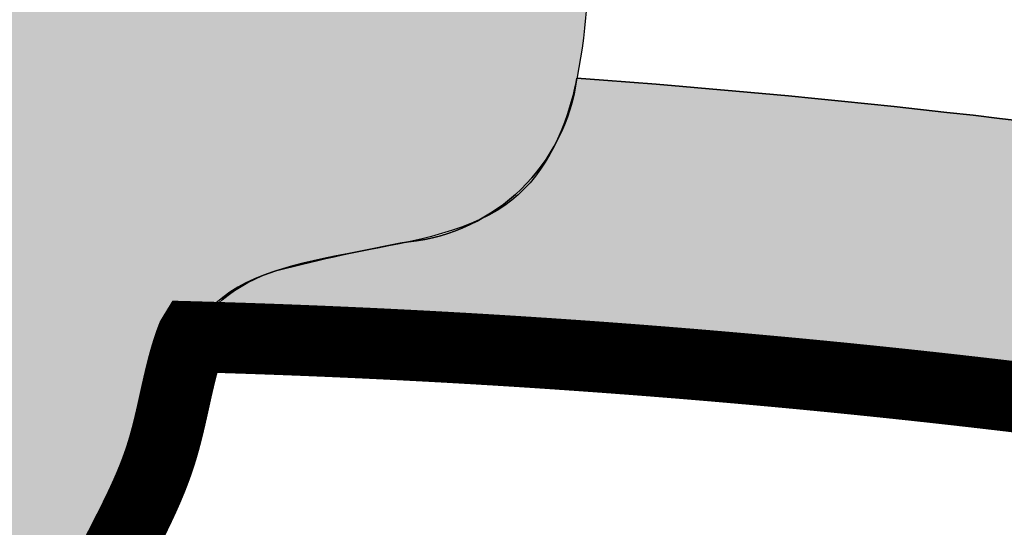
# Model space of a CAD drawing. Header units: feet. Extents: x 1609737 to 1611449, y 574802 to 575794.
# Tile 92 of 256: x 1610348 to 1610362, y 575092 to 575099. Entities that reach past the tile are written whole.
import ezdxf

# ---------------------------------------------------------------- set-up
doc = ezdxf.new("R2010")
doc.units = ezdxf.units.FT
doc.header["$MEASUREMENT"] = 0
for name, color, linetype in [('C-GROUTED-BLDR-HTCH', 51, 'Continuous'), ('C-GROUTED-BLDR-HTCH-SINGLE', 79, 'Continuous'), ('C-THICKENED EDGE', 3, 'Continuous'), ('C-VOID FILLED RIPRAP', 23, 'Continuous'), ('V-SURV-FIGR', 170, 'Continuous')]:
    doc.layers.add(name, color=color, linetype=linetype)

msp = doc.modelspace()

# ---------------------------------------------------------------- hatches: boundary and pattern name
at = {"layer": 'C-GROUTED-BLDR-HTCH'}
h = msp.add_hatch(color=256, dxfattribs=at)
h.dxf.hatch_style = 1
edge = h.paths.add_edge_path()
edge.add_spline(control_points=[(1610338.316657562, 575077.3049264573), (1610339.205757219, 575077.291469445), (1610341.532863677, 575077.2562474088), (1610344.652439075, 575078.9158430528), (1610347.662411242, 575081.4405319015), (1610347.209965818, 575084.6556310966), (1610349.277564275, 575086.9108740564), (1610347.941150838, 575090.0753761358), (1610349.89331161, 575092.3699376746), (1610350.103241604, 575096.1434126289), (1610355.553168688, 575095.4002742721), (1610355.993417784, 575101.2696422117), (1610355.472328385, 575105.8307953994), (1610358.52766942, 575109.9061148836), (1610357.768730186, 575114.247645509), (1610360.316078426, 575118.247534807), (1610357.487429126, 575121.9173414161), (1610357.44878473, 575126.6298207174), (1610353.045004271, 575127.731892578), (1610350.029292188, 575131.6146756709), (1610344.379695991, 575129.0673572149), (1610338.202703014, 575130.8537817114), (1610334.763398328, 575126.4185903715), (1610330.186490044, 575124.5956273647), (1610330.849225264, 575119.6839227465), (1610326.760319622, 575115.3368108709), (1610332.014795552, 575111.672813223), (1610329.688200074, 575107.717648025), (1610332.853134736, 575104.2811442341), (1610328.734689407, 575100.8873658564), (1610330.535514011, 575097.3778823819), (1610332.432032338, 575095.059256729), (1610331.087723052, 575092.6550644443), (1610328.81992425, 575090.5035106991), (1610328.385778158, 575085.8330144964), (1610332.725552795, 575084.3906707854), (1610329.708236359, 575079.412571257), (1610335.71887116, 575079.1350853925), (1610337.81634257, 575077.6574019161), (1610338.316657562, 575077.3049264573)], knot_values=[0, 0, 0, 0, 2.629346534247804, 6.881983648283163, 10.48720505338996, 13.29662908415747, 15.70407303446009, 18.75487203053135, 21.95703425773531, 24.14302802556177, 28.66044701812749, 32.77528950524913, 38.58949402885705, 42.85075762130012, 46.72689403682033, 51.25153234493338, 55.0886232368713, 59.38992047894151, 63.59888242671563, 66.98991300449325, 72.80809263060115, 79.21104472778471, 84.25232272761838, 88.38680085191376, 92.08954349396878, 97.42502675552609, 102.4141999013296, 105.5674258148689, 108.8822796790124, 113.5086572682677, 117.0342674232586, 119.4918217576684, 121.7273898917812, 124.2186887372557, 129.3457470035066, 131.89620595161, 134.9239030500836, 141.0020741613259, 142.9060831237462, 142.9060831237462, 142.9060831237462, 142.9060831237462], degree=3, periodic=0)
at = {"layer": 'C-GROUTED-BLDR-HTCH-SINGLE'}
h = msp.add_hatch(color=256, dxfattribs=at)
h.dxf.hatch_style = 1
edge = h.paths.add_edge_path()
edge.add_arc((1610346.798689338, 574967.6627427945), 126.8649867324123, 71.28505858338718, 88.50538841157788, ccw=False)
edge.add_arc((1610346.827493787, 574966.8597696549), 127.6165798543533, 65.85690705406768, 71.41298022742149, ccw=False)
edge.add_arc((1610404.7424691, 575080.043137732), 6.586764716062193, 150.232757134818, 192.3781952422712)
edge.add_arc((1610384.063225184, 575073.5679704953), 15.11863200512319, -18.604933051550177, 19.56635503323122, ccw=False)
edge.add_arc((1610416.513828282, 575060.92329932), 19.73778720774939, 156.6556931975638, 184.9380587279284)
edge.add_arc((1610380.29010607, 575056.0200681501), 16.86635743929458, -23.431948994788, 10.951468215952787, ccw=False)
edge.add_arc((1610404.150345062, 575043.2004725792), 10.37631145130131, 143.9079133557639, 198.3481587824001)
edge.add_arc((1610383.350808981, 575032.3549064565), 13.31777413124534, -11.562052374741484, 34.68779327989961, ccw=False)
edge.add_arc((1610414.662779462, 575075.9827910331), 49.76963084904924, 248.470540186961, 307.5616870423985)
edge.add_arc((1610475.45377047, 574997.3922403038), 49.58879759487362, 68.46665870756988, 127.88389707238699, ccw=False)
edge.add_arc((1610541.152820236, 575168.45085079), 133.6554409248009, 249.1835495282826, 262.0771957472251)
edge.add_arc((1610538.620285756, 575053.3600420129), 23.48207888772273, 169.698739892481, 227.4135499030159, ccw=False)
edge.add_arc((1610504.766698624, 575062.5365908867), 11.84640154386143, 335.1552628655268, 392.3913042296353)
edge.add_arc((1610525.659987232, 575075.0338984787), 12.50724317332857, 155.5736846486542, 209.4597175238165, ccw=False)
edge.add_arc((1610505.763914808, 575085.634325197), 10.09250994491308, 327.4616461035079, 366.1857299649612)
edge.add_arc((1610550.370748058, 575153.6818102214), 75.35873958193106, 242.691587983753, 274.296040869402)
edge.add_arc((1610562.194032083, 575081.4931232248), 6.849925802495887, 198.0715154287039, 205.5866701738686, ccw=False)
edge.add_arc((1610561.881980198, 575081.3913006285), 6.521681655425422, 145.8833785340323, 198.0715154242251, ccw=False)
edge.add_arc((1610554.68458593, 575086.2673485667), 2.171898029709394, 325.8833785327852, 440.5424989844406)
edge.add_arc((1610556.009493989, 575094.2209239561), 5.891273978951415, 222.7830371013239, 260.5424989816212, ccw=False)
edge.add_arc((1610554.185066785, 575092.5324888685), 3.405444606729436, 183.5019517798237, 222.78303710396, ccw=False)
edge.add_arc((1610550.370748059, 575153.6818102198), 61.35873958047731, 238.08154091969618, 270.3877407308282, ccw=False)
edge.add_arc((1610468.690325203, 574991.0261166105), 121.0420992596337, 65.99633416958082, 89.05759905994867)
edge.add_line((1610470.681135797, 575112.0518430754), (1610470.678386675, 575112.0331643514))
edge.add_line((1610470.678386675, 575112.0331643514), (1610468.827942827, 575112.0681376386))
edge.add_arc((1610459.13518586, 575115.8351432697), 10.39903212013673, 322.58159602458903, 338.76181796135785, ccw=False)
edge.add_arc((1610460.132572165, 575114.6197738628), 8.875664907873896, 320.9584175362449, 324.9011775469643, ccw=False)
edge.add_arc((1610460.844486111, 575114.0424213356), 7.959063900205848, 302.28112678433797, 320.95841752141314, ccw=False)
edge.add_arc((1610451.738392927, 575127.4486950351), 24.16256683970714, 284.0200303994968, 303.55861885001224, ccw=False)
edge.add_line((1610457.592042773, 575104.0059046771), (1610457.595383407, 575103.920069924))
edge.add_line((1610457.595383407, 575103.920069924), (1610460.480929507, 575102.1277901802))
edge.add_line((1610460.480929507, 575102.1277901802), (1610461.388454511, 575099.1460253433))
edge.add_line((1610461.388454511, 575099.1460253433), (1610461.932838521, 575097.8547054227))
edge.add_line((1610461.932838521, 575097.8547054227), (1610458.962926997, 575097.6253133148))
edge.add_arc((1610444.286277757, 575111.6052103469), 20.26922677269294, 252.9107273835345, 316.3928090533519, ccw=False)
edge.add_arc((1610435.269657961, 575078.1270833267), 14.43202019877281, 77.7576186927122, 164.2463266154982)
edge.add_line((1610421.379735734, 575082.0454079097), (1610416.758092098, 575089.705494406))
edge.add_line((1610416.758092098, 575089.705494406), (1610416.405233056, 575088.5733883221))
edge.add_line((1610416.405233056, 575088.5733883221), (1610415.439970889, 575086.9513317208))
edge.add_line((1610415.439970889, 575086.9513317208), (1610414.124019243, 575085.5981613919))
edge.add_line((1610414.124019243, 575085.5981613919), (1610412.543465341, 575084.5947602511))
edge.add_line((1610412.543465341, 575084.5947602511), (1610410.774099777, 575083.9829514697))
edge.add_line((1610410.774099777, 575083.9829514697), (1610408.911330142, 575083.7957249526))
edge.add_line((1610408.911330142, 575083.7957249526), (1610407.58607858, 575083.9271950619))
edge.add_line((1610407.58607858, 575083.9271950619), (1610401.745635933, 575086.6712269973))
edge.add_arc((1610345.586171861, 574961.0911944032), 137.5653662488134, 65.90577864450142, 85.80491363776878)
edge.add_arc((1610353.002017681, 575098.637514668), 2.670401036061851, 275.9515570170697, 352.4790479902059, ccw=False)
edge.add_arc((1610357.443323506, 575072.4608215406), 23.88650330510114, 100.0403631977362, 104.5996252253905)
edge.add_arc((1610352.062700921, 575093.4672650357), 2.203844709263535, 106.8896556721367, 152.5093626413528)

# ---------------------------------------------------------------- linework, layer by layer
at = {"layer": 'C-GROUTED-BLDR-HTCH'}
msp.add_spline([(1610338.316657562, 575077.3049264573), (1610340.943090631, 575077.4286702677), (1610344.809817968, 575079.1987951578), (1610347.211301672, 575081.8877535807), (1610347.645304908, 575084.6634525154), (1610348.687268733, 575086.8337284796), (1610348.538524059, 575089.8808992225), (1610349.728486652, 575092.8537483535), (1610350.397840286, 575094.9347419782), (1610354.6370791, 575096.4954881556), (1610355.827041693, 575100.4345131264), (1610356.273278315, 575106.2315681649), (1610357.989578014, 575110.1319120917), (1610358.287069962, 575113.9966154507), (1610359.402657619, 575118.381568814), (1610357.989578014, 575121.9489870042), (1610356.650870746, 575126.0366539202), (1610353.080985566, 575128.2662907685), (1610350.403571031, 575130.3472856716), (1610344.602505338, 575129.9013585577), (1610338.206458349, 575129.6040733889), (1610334.190336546, 575126.556902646), (1610330.917940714, 575124.0299806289), (1610330.248587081, 575120.3882408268), (1610328.538015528, 575115.3343980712), (1610330.917940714, 575110.9494459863), (1610330.471704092, 575107.8279549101), (1610331.587294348, 575104.7064625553), (1610329.727978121, 575100.4701536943), (1610330.843568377, 575097.1256977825), (1610331.945500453, 575094.9290369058), (1610331.090080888, 575092.8636017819), (1610329.579233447, 575090.8827156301), (1610329.80994467, 575085.7608508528), (1610331.757490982, 575084.1140648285), (1610331.308057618, 575081.1199106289), (1610336.687109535, 575078.2897225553), (1610338.316657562, 575077.3049264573)], degree=3, dxfattribs=at)
at = {"layer": 'C-GROUTED-BLDR-HTCH-SINGLE'}
for points in [[(1610407.58607858, 575083.9271950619), (1610401.745635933, 575086.6712269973, 0.08704520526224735), (1610355.649445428, 575098.2879892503, -0.346904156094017), (1610353.27890507, 575095.9815073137, 0.0198961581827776), (1610351.422419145, 575095.5760492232, 0.2017248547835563), (1610350.107700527, 575094.4845678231)], [(1610350.107700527, 575094.484567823, -0.07527958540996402), (1610387.504587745, 575087.8199510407, -0.02424769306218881), (1610399.024831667, 575083.313319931, 0.1859955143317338), (1610398.308820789, 575078.6311749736, -0.1681110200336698), (1610398.391771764, 575068.7445083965, 0.1240353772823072), (1610396.849301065, 575059.224295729, -0.1511617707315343), (1610395.765546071, 575049.3129994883, 0.2421113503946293), (1610394.301552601, 575039.9341097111, -0.2045878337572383), (1610396.398341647, 575029.6856370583, 0.2637033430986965), (1610445.003104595, 575036.53053095, -0.2652257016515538), (1610493.654971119, 575043.5199450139, 0.05631857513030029), (1610522.729919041, 575036.0711937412, -0.2572904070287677)]]:
    msp.add_lwpolyline(points, format="xyb", dxfattribs=at)
at = {"layer": 'C-THICKENED EDGE', "const_width": 1, "flags": 128}
msp.add_lwpolyline([(1610349.090494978, 575091.446358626), (1610349.096604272, 575091.4585830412), (1610349.102727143, 575091.4708100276), (1610349.108863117, 575091.4830397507), (1610349.11501172, 575091.4952723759), (1610349.12117248, 575091.5075080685), (1610349.127344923, 575091.519746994), (1610349.133528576, 575091.5319893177), (1610349.139722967, 575091.5442352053), (1610349.145927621, 575091.5564848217), (1610349.152142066, 575091.5687383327), (1610349.158365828, 575091.5809959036), (1610349.164598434, 575091.5932576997), (1610349.170839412, 575091.6055238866), (1610349.177088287, 575091.6177946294), (1610349.183344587, 575091.6300700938), (1610349.189607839, 575091.642350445), (1610349.195877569, 575091.6546358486), (1610349.202153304, 575091.6669264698), (1610349.208434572, 575091.679222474), (1610349.214720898, 575091.6915240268), (1610349.22101181, 575091.7038312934), (1610349.227306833, 575091.7161444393), (1610349.233605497, 575091.7284636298), (1610349.239907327, 575091.7407890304), (1610349.246211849, 575091.7531208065), (1610349.252518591, 575091.7654591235), (1610349.25882708, 575091.7778041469), (1610349.265136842, 575091.7901560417), (1610349.271447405, 575091.8025149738), (1610349.277758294, 575091.8148811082), (1610349.284069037, 575091.8272546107), (1610349.290379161, 575091.8396356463), (1610349.296688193, 575091.8520243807), (1610349.302995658, 575091.864420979), (1610349.309301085, 575091.8768256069), (1610349.315604, 575091.8892384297), (1610349.32190393, 575091.9016596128), (1610349.328200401, 575091.9140893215), (1610349.334492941, 575091.9265277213), (1610349.340781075, 575091.9389749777), (1610349.347064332, 575091.9514312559), (1610349.353342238, 575091.9638967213), (1610349.35961432, 575091.9763715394), (1610349.365880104, 575091.9888558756), (1610349.372139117, 575092.0013498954), (1610349.378390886, 575092.0138537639), (1610349.384634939, 575092.0263676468), (1610349.390870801, 575092.0388917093), (1610349.397098, 575092.051426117), (1610349.403316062, 575092.0639710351), (1610349.409524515, 575092.0765266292), (1610349.415722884, 575092.0890930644), (1610349.421910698, 575092.1016705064), (1610349.428087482, 575092.1142591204), (1610349.434252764, 575092.126859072), (1610349.44040607, 575092.1394705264), (1610349.446546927, 575092.1520936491), (1610349.452674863, 575092.1647286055), (1610349.458789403, 575092.1773755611), (1610349.464890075, 575092.190034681), (1610349.470976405, 575092.2027061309), (1610349.47704792, 575092.215390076), (1610349.483104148, 575092.2280866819), (1610349.489144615, 575092.2407961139), (1610349.495168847, 575092.2535185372), (1610349.501176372, 575092.2662541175), (1610349.507166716, 575092.2790030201), (1610349.513139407, 575092.2917654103), (1610349.51909397, 575092.3045414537), (1610349.525029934, 575092.3173313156), (1610349.530946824, 575092.3301351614), (1610349.536844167, 575092.3429531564), (1610349.539785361, 575092.3493675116), (1610349.542721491, 575092.3557854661), (1610349.545652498, 575092.3622070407), (1610349.548578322, 575092.3686322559), (1610349.551498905, 575092.3750611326), (1610349.554414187, 575092.3814936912), (1610349.557324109, 575092.3879299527), (1610349.560228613, 575092.3943699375), (1610349.563127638, 575092.4008136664), (1610349.566021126, 575092.40726116), (1610349.568909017, 575092.413712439), (1610349.571791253, 575092.4201675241), (1610349.574667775, 575092.4266264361), (1610349.577538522, 575092.4330891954), (1610349.580403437, 575092.4395558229), (1610349.583262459, 575092.4460263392), (1610349.58611553, 575092.452500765), (1610349.588962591, 575092.4589791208), (1610349.591803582, 575092.4654614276), (1610349.594638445, 575092.4719477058), (1610349.597467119, 575092.4784379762), (1610349.600289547, 575092.4849322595), (1610349.603105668, 575092.4914305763), (1610349.605915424, 575092.4979329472), (1610349.608718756, 575092.5044393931), (1610349.611515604, 575092.5109499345), (1610349.614305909, 575092.5174645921), (1610349.617089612, 575092.5239833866), (1610349.619866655, 575092.5305063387), (1610349.622636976, 575092.5370334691), (1610349.625400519, 575092.5435647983), (1610349.628157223, 575092.5501003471), (1610349.63090703, 575092.5566401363), (1610349.63364988, 575092.5631841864), (1610349.636385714, 575092.569732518), (1610349.639114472, 575092.5762851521), (1610349.641836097, 575092.582842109), (1610349.644550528, 575092.5894034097), (1610349.647257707, 575092.5959690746), (1610349.649957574, 575092.6025391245), (1610349.65265007, 575092.6091135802), (1610349.655335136, 575092.6156924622), (1610349.658012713, 575092.6222757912), (1610349.660682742, 575092.6288635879), (1610349.663345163, 575092.635455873), (1610349.665999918, 575092.6420526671), (1610349.668646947, 575092.6486539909), (1610349.671286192, 575092.6552598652), (1610349.673917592, 575092.6618703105), (1610349.676541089, 575092.6684853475), (1610349.679156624, 575092.675104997), (1610349.681764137, 575092.6817292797), (1610349.68436357, 575092.688358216), (1610349.686954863, 575092.6949918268), (1610349.689537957, 575092.7016301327), (1610349.692112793, 575092.7082731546), (1610349.694679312, 575092.7149209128), (1610349.697237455, 575092.7215734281), (1610349.699787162, 575092.7282307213), (1610349.702328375, 575092.734892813), (1610349.704861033, 575092.7415597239), (1610349.707385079, 575092.7482314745), (1610349.709900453, 575092.7549080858), (1610349.712407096, 575092.7615895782), (1610349.714904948, 575092.7682759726), (1610349.717393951, 575092.7749672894), (1610349.719874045, 575092.7816635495), (1610349.722345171, 575092.7883647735), (1610349.72480727, 575092.795070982), (1610349.727260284, 575092.8017821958), (1610349.729704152, 575092.8084984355), (1610349.732138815, 575092.8152197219), (1610349.734564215, 575092.8219460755), (1610349.736980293, 575092.8286775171), (1610349.739386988, 575092.8354140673), (1610349.741784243, 575092.8421557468), (1610349.744171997, 575092.8489025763), (1610349.746550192, 575092.8556545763), (1610349.748918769, 575092.8624117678), (1610349.751277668, 575092.8691741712), (1610349.753626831, 575092.8759418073), (1610349.755966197, 575092.8827146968), (1610349.758295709, 575092.8894928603), (1610349.760615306, 575092.8962763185), (1610349.76292493, 575092.903065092), (1610349.765224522, 575092.9098592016), (1610349.767514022, 575092.9166586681), (1610349.769793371, 575092.9234635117), (1610349.772062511, 575092.9302737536), (1610349.774321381, 575092.9370894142), (1610349.776569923, 575092.9439105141), (1610349.778808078, 575092.9507370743), (1610349.781035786, 575092.9575691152), (1610349.783252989, 575092.9644066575), (1610349.785459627, 575092.971249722), (1610349.787655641, 575092.9780983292), (1610349.789840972, 575092.9849525), (1610349.79201556, 575092.9918122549), (1610349.794179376, 575092.9986775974), (1610349.796332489, 575093.0055484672), (1610349.798474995, 575093.0124247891), (1610349.800606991, 575093.019306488), (1610349.802728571, 575093.0261934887), (1610349.804839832, 575093.0330857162), (1610349.806940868, 575093.0399830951), (1610349.809031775, 575093.0468855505), (1610349.811112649, 575093.0537930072), (1610349.813183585, 575093.06070539), (1610349.815244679, 575093.0676226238), (1610349.817296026, 575093.0745446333), (1610349.819337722, 575093.0814713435), (1610349.821369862, 575093.0884026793), (1610349.823392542, 575093.0953385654), (1610349.825405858, 575093.1022789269), (1610349.827409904, 575093.1092236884), (1610349.829404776, 575093.1161727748), (1610349.831390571, 575093.1231261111), (1610349.833367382, 575093.1300836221), (1610349.835335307, 575093.1370452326), (1610349.83729444, 575093.1440108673), (1610349.839244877, 575093.1509804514), (1610349.841186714, 575093.1579539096), (1610349.843120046, 575093.1649311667), (1610349.845044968, 575093.1719121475), (1610349.846961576, 575093.1788967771), (1610349.848869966, 575093.18588498), (1610349.850770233, 575093.1928766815), (1610349.852662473, 575093.1998718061), (1610349.854546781, 575093.2068702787), (1610349.856423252, 575093.2138720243), (1610349.858291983, 575093.2208769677), (1610349.860153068, 575093.2278850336), (1610349.862006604, 575093.2348961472), (1610349.863852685, 575093.2419102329), (1610349.865691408, 575093.2489272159), (1610349.867522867, 575093.2559470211), (1610349.869347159, 575093.262969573), (1610349.871164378, 575093.2699947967), (1610349.872974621, 575093.277022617), (1610349.874777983, 575093.284052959), (1610349.876574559, 575093.2910857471), (1610349.878364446, 575093.2981209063), (1610349.880147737, 575093.3051583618), (1610349.88192453, 575093.312198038), (1610349.883694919, 575093.3192398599), (1610349.885459, 575093.3262837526), (1610349.887216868, 575093.3333296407), (1610349.88896862, 575093.3403774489), (1610349.89071435, 575093.3474271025), (1610349.892454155, 575093.354478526), (1610349.895916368, 575093.3685863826), (1610349.899356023, 575093.3827004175), (1610349.902773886, 575093.3968200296), (1610349.906170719, 575093.4109446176), (1610349.909547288, 575093.4250735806), (1610349.912904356, 575093.4392063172), (1610349.916242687, 575093.4533422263), (1610349.919563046, 575093.4674807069), (1610349.922866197, 575093.4816211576), (1610349.926152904, 575093.4957629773), (1610349.929423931, 575093.509905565), (1610349.932680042, 575093.5240483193), (1610349.935922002, 575093.5381906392), (1610349.939150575, 575093.5523319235), (1610349.942366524, 575093.5664715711), (1610349.945570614, 575093.5806089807), (1610349.94876361, 575093.5947435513), (1610349.951946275, 575093.6088746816), (1610349.955119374, 575093.6230017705), (1610349.95828367, 575093.6371242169), (1610349.961439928, 575093.6512414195), (1610349.964588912, 575093.6653527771), (1610349.967731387, 575093.6794576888), (1610349.970868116, 575093.6935555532), (1610349.973999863, 575093.7076457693), (1610349.977127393, 575093.7217277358), (1610349.98025147, 575093.7358008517), (1610349.983372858, 575093.7498645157), (1610349.986492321, 575093.7639181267), (1610349.989610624, 575093.7779610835), (1610349.99272853, 575093.7919927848), (1610349.995846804, 575093.8060126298), (1610349.99896621, 575093.8200200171), (1610350.002087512, 575093.8340143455), (1610350.005211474, 575093.8479950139), (1610350.008338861, 575093.8619614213), (1610350.011470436, 575093.8759129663), (1610350.014606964, 575093.8898490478), (1610350.017749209, 575093.9037690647), (1610350.020897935, 575093.9176724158), (1610350.024053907, 575093.9315584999), (1610350.027217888, 575093.945426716), (1610350.030390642, 575093.9592764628), (1610350.033572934, 575093.9731071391), (1610350.036765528, 575093.9869181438), (1610350.039969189, 575094.0007088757), (1610350.043184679, 575094.0144787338), (1610350.0447971, 575094.0213556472), (1610350.046412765, 575094.0282271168), (1610350.048031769, 575094.0350930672), (1610350.049654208, 575094.0419534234), (1610350.051280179, 575094.0488081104), (1610350.052909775, 575094.0556570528), (1610350.054543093, 575094.0625001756), (1610350.056180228, 575094.0693374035), (1610350.057821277, 575094.0761686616), (1610350.059466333, 575094.0829938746), (1610350.061115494, 575094.0898129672), (1610350.062768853, 575094.0966258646), (1610350.064426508, 575094.1034324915), (1610350.066088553, 575094.1102327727), (1610350.067755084, 575094.1170266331), (1610350.069426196, 575094.1238139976), (1610350.071101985, 575094.1305947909), (1610350.072782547, 575094.1373689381), (1610350.074467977, 575094.1441363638), (1610350.07615837, 575094.150896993), (1610350.077853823, 575094.1576507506), (1610350.07955443, 575094.1643975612), (1610350.081260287, 575094.17113735), (1610350.082971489, 575094.1778700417), (1610350.084688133, 575094.1845955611), (1610350.086410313, 575094.1913138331), (1610350.088138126, 575094.1980247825), (1610350.089871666, 575094.2047283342), (1610350.091611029, 575094.2114244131), (1610350.093356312, 575094.2181129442), (1610350.095107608, 575094.224793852), (1610350.096865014, 575094.2314670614), (1610350.098628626, 575094.2381324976), (1610350.100398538, 575094.2447900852), (1610350.102174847, 575094.251439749), (1610350.103957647, 575094.258081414), (1610350.105747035, 575094.2647150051), (1610350.107543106, 575094.271340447), (1610350.109345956, 575094.2779576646), (1610350.111155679, 575094.2845665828), (1610350.112972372, 575094.2911671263), (1610350.114796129, 575094.2977592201), (1610350.116627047, 575094.3043427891), (1610350.118465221, 575094.3109177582), (1610350.120310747, 575094.3174840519), (1610350.12216372, 575094.3240415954), (1610350.124024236, 575094.3305903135), (1610350.125892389, 575094.337130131), (1610350.127768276, 575094.3436609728), (1610350.129651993, 575094.3501827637), (1610350.131543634, 575094.3566954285), (1610350.133443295, 575094.3631988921), (1610350.135351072, 575094.3696930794), (1610350.137267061, 575094.3761779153), (1610350.139191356, 575094.3826533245), (1610350.141124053, 575094.3891192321), (1610350.143065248, 575094.3955755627), (1610350.145015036, 575094.4020222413), (1610350.146973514, 575094.4084591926), (1610350.148940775, 575094.4148863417), (1610350.150916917, 575094.4213036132), (1610350.152902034, 575094.4277109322), (1610350.154896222, 575094.4341082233), (1610350.156899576, 575094.4404954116), (1610350.158912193, 575094.4468724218), (1610350.160934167, 575094.4532391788), (1610350.162965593, 575094.4595956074), (1610350.165006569, 575094.4659416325), (1610350.167057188, 575094.472277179), (1610350.169117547, 575094.4786021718), (1610350.171187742, 575094.4849165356), (1610350.173267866, 575094.4912201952), (1610350.175358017, 575094.4975130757), (1610350.17745829, 575094.5037951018), (1610350.17956878, 575094.5100661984), (1610350.181689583, 575094.5163262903), (1610350.183820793, 575094.5225753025), (1610350.185962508, 575094.5288131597), (1610350.188114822, 575094.5350397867), (1610350.19027783, 575094.5412551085), (1610350.19245163, 575094.5474590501), (1610350.194636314, 575094.553651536), (1610350.19683198, 575094.5598324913), (1610350.199038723, 575094.5660018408), (1610350.201256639, 575094.5721595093), (1610350.203485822, 575094.5783054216), (1610350.205726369, 575094.5844395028), (1610350.207978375, 575094.5905616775), (1610350.210241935, 575094.5966718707), (1610350.212517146, 575094.6027700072), (1610350.214804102, 575094.6088560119), (1610350.217102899, 575094.6149298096), (1610350.219413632, 575094.6209913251), (1610350.221736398, 575094.6270404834), (1610350.224071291, 575094.6330772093), (1610350.226418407, 575094.6391014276), (1610350.227596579, 575094.6421088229), (1610350.228186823, 575094.643611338), (1610350.228334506, 575094.6439868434), (1610350.228408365, 575094.6441745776), (1610350.228445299, 575094.6442684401), (1610350.228932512, 575094.6442991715), (1610350.235657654, 575094.6441141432), (1610350.289459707, 575094.6426211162), (1610350.34326337, 575094.6411053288), (1610350.397068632, 575094.6395667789), (1610350.450875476, 575094.6380054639), (1610350.504683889, 575094.6364213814), (1610350.558493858, 575094.6348145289), (1610350.612305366, 575094.633184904), (1610350.666118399, 575094.6315325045), (1610350.719932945, 575094.629857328), (1610350.773748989, 575094.628159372), (1610350.827566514, 575094.6264386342), (1610350.881385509, 575094.6246951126), (1610350.935205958, 575094.6229288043), (1610350.989027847, 575094.6211397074), (1610351.042851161, 575094.6193278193), (1610351.096675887, 575094.6174931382), (1610351.150502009, 575094.6156356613), (1610351.204329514, 575094.6137553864), (1610351.258158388, 575094.6118523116), (1610351.311988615, 575094.6099264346), (1610351.365820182, 575094.6079777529), (1610351.419653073, 575094.6060062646), (1610351.473487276, 575094.6040119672), (1610351.527322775, 575094.6019948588), (1610351.581159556, 575094.5999549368), (1610351.634997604, 575094.5978921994), (1610351.688836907, 575094.5958066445), (1610351.742677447, 575094.5936982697), (1610351.796519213, 575094.591567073), (1610351.850362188, 575094.5894130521), (1610351.904206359, 575094.5872362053), (1610351.958051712, 575094.58503653), (1610352.011898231, 575094.5828140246), (1610352.065745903, 575094.580568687), (1610352.119594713, 575094.5783005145), (1610352.173444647, 575094.5760095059), (1610352.22729569, 575094.5736956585), (1610352.281147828, 575094.5713589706), (1610352.335001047, 575094.5689994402), (1610352.388855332, 575094.5666170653), (1610352.442710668, 575094.5642118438), (1610352.496567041, 575094.5617837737), (1610352.550424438, 575094.5593328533), (1610352.604282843, 575094.5568590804), (1610352.658142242, 575094.5543624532), (1610352.71200262, 575094.5518429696), (1610352.765863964, 575094.5493006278), (1610352.819726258, 575094.5467354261), (1610352.873589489, 575094.5441473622), (1610352.927453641, 575094.5415364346), (1610352.9813187, 575094.5389026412), (1610353.035184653, 575094.5362459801), (1610353.089051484, 575094.5335664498), (1610353.142919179, 575094.530864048), (1610353.196787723, 575094.5281387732), (1610353.250657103, 575094.5253906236), (1610353.304527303, 575094.5226195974), (1610353.358398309, 575094.5198256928), (1610353.412270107, 575094.5170089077), (1610353.466142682, 575094.5141692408), (1610353.520016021, 575094.5113066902), (1610353.573890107, 575094.5084212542), (1610353.627764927, 575094.5055129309), (1610353.681640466, 575094.502581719), (1610353.73551671, 575094.4996276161), (1610353.789393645, 575094.4966506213), (1610353.843271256, 575094.4936507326), (1610353.897149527, 575094.490627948), (1610353.951028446, 575094.4875822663), (1610354.004907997, 575094.4845136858), (1610354.058788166, 575094.4814222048), (1610354.112668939, 575094.4783078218), (1610354.1665503, 575094.475170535), (1610354.220432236, 575094.4720103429), (1610354.274314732, 575094.468827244), (1610354.328197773, 575094.4656212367), (1610354.382081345, 575094.4623923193), (1610354.435965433, 575094.4591404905), (1610354.489850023, 575094.4558657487), (1610354.543735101, 575094.4525680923), (1610354.597620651, 575094.4492475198), (1610354.65150666, 575094.4459040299), (1610354.705393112, 575094.442537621), (1610354.759279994, 575094.4391482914), (1610354.81316729, 575094.43573604), (1610354.867054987, 575094.4323008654), (1610354.920943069, 575094.4288427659), (1610354.974831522, 575094.42536174), (1610355.028720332, 575094.4218577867), (1610355.082609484, 575094.4183309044), (1610355.136498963, 575094.4147810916), (1610355.190388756, 575094.4112083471), (1610355.244278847, 575094.4076126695), (1610355.298169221, 575094.4039940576), (1610355.352059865, 575094.4003525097), (1610355.405950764, 575094.3966880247), (1610355.459841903, 575094.3930006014), (1610355.513733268, 575094.3892902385), (1610355.567624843, 575094.3855569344), (1610355.621516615, 575094.3818006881), (1610355.67540857, 575094.3780214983), (1610355.729300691, 575094.3742193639), (1610355.783192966, 575094.3703942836), (1610355.837085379, 575094.3665462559), (1610355.890977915, 575094.3626752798), (1610355.94487056, 575094.3587813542), (1610355.9987633, 575094.3548644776), (1610356.052656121, 575094.3509246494), (1610356.106549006, 575094.3469618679), (1610356.160441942, 575094.342976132), (1610356.214334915, 575094.3389674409), (1610356.268227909, 575094.3349357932), (1610356.322120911, 575094.3308811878), (1610356.376013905, 575094.3268036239), (1610356.429906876, 575094.3227031), (1610356.483799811, 575094.3185796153), (1610356.537692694, 575094.3144331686), (1610356.591585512, 575094.310263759), (1610356.645478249, 575094.3060713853), (1610356.699370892, 575094.3018560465), (1610356.753263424, 575094.297617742), (1610356.807155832, 575094.2933564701), (1610356.861048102, 575094.2890722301), (1610356.914940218, 575094.2847650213), (1610356.968832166, 575094.2804348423), (1610357.022723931, 575094.2760816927), (1610357.076615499, 575094.271705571), (1610357.130506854, 575094.2673064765), (1610357.184397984, 575094.2628844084), (1610357.238288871, 575094.2584393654), (1610357.292179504, 575094.2539713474), (1610357.346069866, 575094.2494803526), (1610357.399959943, 575094.2449663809), (1610357.45384972, 575094.2404294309), (1610357.507739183, 575094.235869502), (1610357.561628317, 575094.2312865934), (1610357.615517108, 575094.2266807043), (1610357.66940554, 575094.2220518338), (1610357.7232936, 575094.217399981), (1610357.777181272, 575094.2127251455), (1610357.831068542, 575094.2080273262), (1610357.884955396, 575094.2033065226), (1610357.938841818, 575094.1985627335), (1610357.992727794, 575094.1937959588), (1610358.04661331, 575094.1890061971), (1610358.10049835, 575094.1841934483), (1610358.154382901, 575094.1793577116), (1610358.208266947, 575094.1744989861), (1610358.262150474, 575094.1696172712), (1610358.316033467, 575094.1647125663), (1610358.369915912, 575094.1597848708), (1610358.423797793, 575094.154834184), (1610358.477679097, 575094.1498605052), (1610358.531559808, 575094.1448638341), (1610358.585439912, 575094.1398441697), (1610358.639319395, 575094.1348015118), (1610358.693198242, 575094.1297358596), (1610358.747076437, 575094.1246472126), (1610358.800953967, 575094.1195355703), (1610358.854830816, 575094.114400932), (1610358.90870697, 575094.1092432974), (1610358.962582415, 575094.104062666), (1610359.016457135, 575094.098859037), (1610359.070331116, 575094.0936324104), (1610359.124204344, 575094.0883827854), (1610359.178076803, 575094.0831101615), (1610359.231948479, 575094.0778145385), (1610359.285819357, 575094.0724959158), (1610359.339689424, 575094.0671542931), (1610359.393558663, 575094.0617896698), (1610359.447427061, 575094.0564020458), (1610359.501294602, 575094.0509914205), (1610359.555161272, 575094.0455577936), (1610359.609027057, 575094.0401011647), (1610359.662891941, 575094.0346215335), (1610359.716755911, 575094.0291188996), (1610359.77061895, 575094.0235932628), (1610359.824481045, 575094.0180446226), (1610359.878342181, 575094.0124729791), (1610359.932202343, 575094.0068783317), (1610359.986061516, 575094.00126068), (1610360.039919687, 575093.9956200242), (1610360.09377684, 575093.9899563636), (1610360.14763296, 575093.9842696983), (1610360.201488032, 575093.9785600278), (1610360.255342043, 575093.9728273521), (1610360.309194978, 575093.9670716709), (1610360.363046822, 575093.9612929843), (1610360.416897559, 575093.9554912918), (1610360.470747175, 575093.9496665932), (1610360.524595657, 575093.9438188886), (1610360.578442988, 575093.9379481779), (1610360.632289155, 575093.9320544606), (1610360.686134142, 575093.9261377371), (1610360.739977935, 575093.9201980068), (1610360.793820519, 575093.9142352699), (1610360.84766188, 575093.9082495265), (1610360.901502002, 575093.9022407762), (1610360.955340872, 575093.8962090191), (1610361.009178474, 575093.8901542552), (1610361.063014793, 575093.8840764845), (1610361.116849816, 575093.8779757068), (1610361.170683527, 575093.8718519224), (1610361.224515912, 575093.8657051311), (1610361.278346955, 575093.8595353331), (1610361.332176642, 575093.8533425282), (1610361.38600496, 575093.8471267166), (1610361.439831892, 575093.8408878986), (1610361.493657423, 575093.8346260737), (1610361.547481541, 575093.8283412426), (1610361.601304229, 575093.8220334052), (1610361.655125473, 575093.8157025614), (1610361.708945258, 575093.8093487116), (1610361.76276357, 575093.8029718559), (1610361.816580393, 575093.7965719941), (1610361.870395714, 575093.7901491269), (1610361.924209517, 575093.7837032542), (1610361.978021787, 575093.7772343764), (1610362.031832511, 575093.7707424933), (1610362.085641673, 575093.7642276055), (1610362.139449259, 575093.7576897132), (1610362.193255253, 575093.7511288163)], dxfattribs=at)
at = {"layer": 'C-VOID FILLED RIPRAP', "linetype": 'Continuous'}
msp.add_lwpolyline([(1610349.35224841, 575091.9512013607), (1610349.358436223, 575091.9637788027), (1610349.364613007, 575091.9763674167), (1610349.370778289, 575091.9889673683), (1610349.376931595, 575092.0015788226), (1610349.383072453, 575092.0142019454), (1610349.389200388, 575092.0268369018), (1610349.395314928, 575092.0394838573), (1610349.4014156, 575092.0521429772), (1610349.40750193, 575092.0648144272), (1610349.413573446, 575092.0774983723), (1610349.419629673, 575092.0901949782), (1610349.42567014, 575092.1029044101), (1610349.431694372, 575092.1156268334), (1610349.437701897, 575092.1283624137), (1610349.443692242, 575092.1411113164), (1610349.449664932, 575092.1538737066), (1610349.455619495, 575092.16664975), (1610349.461555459, 575092.1794396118), (1610349.467472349, 575092.1922434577), (1610349.473369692, 575092.2050614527), (1610349.476310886, 575092.2114758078), (1610349.479247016, 575092.2178937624), (1610349.482178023, 575092.2243153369), (1610349.485103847, 575092.2307405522), (1610349.48802443, 575092.2371694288), (1610349.490939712, 575092.2436019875), (1610349.493849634, 575092.250038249), (1610349.496754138, 575092.2564782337), (1610349.499653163, 575092.2629219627), (1610349.502546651, 575092.2693694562), (1610349.505434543, 575092.2758207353), (1610349.508316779, 575092.2822758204), (1610349.5111933, 575092.2887347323), (1610349.514064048, 575092.2951974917), (1610349.516928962, 575092.3016641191), (1610349.519787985, 575092.3081346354), (1610349.522641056, 575092.3146090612), (1610349.525488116, 575092.3210874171), (1610349.528329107, 575092.3275697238), (1610349.53116397, 575092.3340560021), (1610349.533992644, 575092.3405462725), (1610349.536815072, 575092.3470405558), (1610349.539631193, 575092.3535388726), (1610349.542440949, 575092.3600412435), (1610349.545244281, 575092.3665476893), (1610349.548041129, 575092.3730582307), (1610349.550831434, 575092.3795728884), (1610349.553615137, 575092.3860916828), (1610349.55639218, 575092.3926146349), (1610349.559162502, 575092.3991417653), (1610349.561926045, 575092.4056730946), (1610349.564682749, 575092.4122086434), (1610349.567432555, 575092.4187484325), (1610349.570175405, 575092.4252924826), (1610349.572911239, 575092.4318408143), (1610349.575639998, 575092.4383934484), (1610349.578361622, 575092.4449504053), (1610349.581076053, 575092.451511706), (1610349.583783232, 575092.4580773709), (1610349.586483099, 575092.4646474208), (1610349.589175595, 575092.4712218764), (1610349.591860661, 575092.4778007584), (1610349.594538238, 575092.4843840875), (1610349.597208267, 575092.4909718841), (1610349.599870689, 575092.4975641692), (1610349.602525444, 575092.5041609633), (1610349.605172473, 575092.5107622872), (1610349.607811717, 575092.5173681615), (1610349.610443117, 575092.5239786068), (1610349.613066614, 575092.5305936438), (1610349.615682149, 575092.5372132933), (1610349.618289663, 575092.5438375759), (1610349.620889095, 575092.5504665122), (1610349.623480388, 575092.557100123), (1610349.626063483, 575092.563738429), (1610349.628638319, 575092.5703814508), (1610349.631204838, 575092.577029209), (1610349.63376298, 575092.5836817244), (1610349.636312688, 575092.5903390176), (1610349.6388539, 575092.5970011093), (1610349.641386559, 575092.6036680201), (1610349.643910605, 575092.6103397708), (1610349.646425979, 575092.617016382), (1610349.648932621, 575092.6236978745), (1610349.651430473, 575092.6303842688), (1610349.653919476, 575092.6370755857), (1610349.65639957, 575092.6437718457), (1610349.658870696, 575092.6504730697), (1610349.661332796, 575092.6571792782), (1610349.663785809, 575092.663890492), (1610349.666229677, 575092.6706067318), (1610349.66866434, 575092.6773280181), (1610349.67108974, 575092.6840543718), (1610349.673505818, 575092.6907858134), (1610349.675912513, 575092.6975223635), (1610349.678309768, 575092.704264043), (1610349.680697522, 575092.7110108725), (1610349.683075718, 575092.7177628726), (1610349.685444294, 575092.7245200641), (1610349.687803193, 575092.7312824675), (1610349.690152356, 575092.7380501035), (1610349.692491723, 575092.7448229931), (1610349.694821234, 575092.7516011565), (1610349.697140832, 575092.7583846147), (1610349.699450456, 575092.7651733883), (1610349.701750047, 575092.7719674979), (1610349.704039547, 575092.7787669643), (1610349.706318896, 575092.785571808), (1610349.708588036, 575092.7923820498), (1610349.710846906, 575092.7991977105), (1610349.713095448, 575092.8060188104), (1610349.715333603, 575092.8128453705), (1610349.717561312, 575092.8196774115), (1610349.719778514, 575092.8265149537), (1610349.721985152, 575092.8333580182), (1610349.724181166, 575092.8402066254), (1610349.726366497, 575092.8470607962), (1610349.728541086, 575092.8539205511), (1610349.730704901, 575092.8607858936), (1610349.732858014, 575092.8676567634), (1610349.735000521, 575092.8745330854), (1610349.737132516, 575092.8814147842), (1610349.739254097, 575092.888301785), (1610349.741365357, 575092.8951940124), (1610349.743466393, 575092.9020913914), (1610349.745557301, 575092.9089938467), (1610349.747638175, 575092.9159013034), (1610349.749709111, 575092.9228136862), (1610349.751770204, 575092.92973092), (1610349.753821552, 575092.9366529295), (1610349.755863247, 575092.9435796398), (1610349.757895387, 575092.9505109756), (1610349.759918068, 575092.9574468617), (1610349.761931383, 575092.9643872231), (1610349.763935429, 575092.9713319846), (1610349.765930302, 575092.9782810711), (1610349.767916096, 575092.9852344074), (1610349.769892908, 575092.9921919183), (1610349.771860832, 575092.9991535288), (1610349.773819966, 575093.0061191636), (1610349.775770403, 575093.0130887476), (1610349.777712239, 575093.0200622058), (1610349.779645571, 575093.0270394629), (1610349.781570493, 575093.0340204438), (1610349.783487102, 575093.0410050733), (1610349.785395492, 575093.0479932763), (1610349.787295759, 575093.0549849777), (1610349.789187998, 575093.0619801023), (1610349.791072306, 575093.068978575), (1610349.792948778, 575093.0759803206), (1610349.794817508, 575093.0829852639), (1610349.796678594, 575093.0899933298), (1610349.798532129, 575093.0970044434), (1610349.80037821, 575093.1040185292), (1610349.802216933, 575093.1110355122), (1610349.804048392, 575093.1180553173), (1610349.805872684, 575093.1250778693), (1610349.807689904, 575093.132103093), (1610349.809500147, 575093.1391309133), (1610349.811303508, 575093.1461612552), (1610349.813100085, 575093.1531940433), (1610349.814889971, 575093.1602292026), (1610349.816673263, 575093.167266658), (1610349.818450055, 575093.1743063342), (1610349.820220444, 575093.1813481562), (1610349.821984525, 575093.1883920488), (1610349.823742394, 575093.1954379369), (1610349.825494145, 575093.2024857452), (1610349.827239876, 575093.2095353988), (1610349.82897968, 575093.2165868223), (1610349.832441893, 575093.2306946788), (1610349.835881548, 575093.2448087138), (1610349.839299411, 575093.2589283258), (1610349.842696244, 575093.2730529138), (1610349.846072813, 575093.2871818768), (1610349.849429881, 575093.3013146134), (1610349.852768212, 575093.3154505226), (1610349.856088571, 575093.3295890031), (1610349.859391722, 575093.3437294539), (1610349.862678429, 575093.3578712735), (1610349.865949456, 575093.3720138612), (1610349.869205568, 575093.3861566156), (1610349.872447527, 575093.4002989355), (1610349.8756761, 575093.4144402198), (1610349.878892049, 575093.4285798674), (1610349.88209614, 575093.442717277), (1610349.885289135, 575093.4568518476), (1610349.888471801, 575093.4709829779), (1610349.891644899, 575093.4851100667), (1610349.894809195, 575093.4992325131), (1610349.897965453, 575093.5133497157), (1610349.901114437, 575093.5274610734), (1610349.904256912, 575093.5415659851), (1610349.907393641, 575093.5556638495), (1610349.910525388, 575093.5697540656), (1610349.913652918, 575093.5838360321), (1610349.916776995, 575093.597909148), (1610349.919898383, 575093.611972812), (1610349.923017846, 575093.626026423), (1610349.926136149, 575093.6400693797), (1610349.929254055, 575093.6541010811), (1610349.932372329, 575093.668120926), (1610349.935491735, 575093.6821283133), (1610349.938613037, 575093.6961226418), (1610349.941736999, 575093.7101033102), (1610349.944864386, 575093.7240697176), (1610349.947995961, 575093.7380212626), (1610349.951132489, 575093.751957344), (1610349.954274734, 575093.765877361), (1610349.95742346, 575093.7797807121), (1610349.960579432, 575093.7936667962), (1610349.963743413, 575093.8075350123), (1610349.966916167, 575093.821384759), (1610349.970098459, 575093.8352154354), (1610349.973291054, 575093.8490264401), (1610349.976494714, 575093.862817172), (1610349.979710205, 575093.87658703), (1610349.981322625, 575093.8834639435), (1610349.98293829, 575093.890335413), (1610349.984557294, 575093.8972013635), (1610349.986179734, 575093.9040617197), (1610349.987805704, 575093.9109164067), (1610349.9894353, 575093.917765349), (1610349.991068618, 575093.9246084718), (1610349.992705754, 575093.9314456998), (1610349.994346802, 575093.9382769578), (1610349.995991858, 575093.9451021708), (1610349.997641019, 575093.9519212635), (1610349.999294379, 575093.9587341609), (1610350.000952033, 575093.9655407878), (1610350.002614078, 575093.9723410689), (1610350.004280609, 575093.9791349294), (1610350.005951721, 575093.9859222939), (1610350.007627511, 575093.9927030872), (1610350.009308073, 575093.9994772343), (1610350.010993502, 575094.00624466), (1610350.012683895, 575094.0130052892), (1610350.014379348, 575094.0197590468), (1610350.016079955, 575094.0265058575), (1610350.017785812, 575094.0332456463), (1610350.019497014, 575094.0399783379), (1610350.021213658, 575094.0467038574), (1610350.022935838, 575094.0534221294), (1610350.024663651, 575094.0601330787), (1610350.026397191, 575094.0668366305), (1610350.028136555, 575094.0735327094), (1610350.029881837, 575094.0802212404), (1610350.031633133, 575094.0869021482), (1610350.033390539, 575094.0935753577), (1610350.035154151, 575094.1002407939), (1610350.036924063, 575094.1068983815), (1610350.038700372, 575094.1135480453), (1610350.040483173, 575094.1201897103), (1610350.042272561, 575094.1268233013), (1610350.044068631, 575094.1334487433), (1610350.045871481, 575094.1400659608), (1610350.047681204, 575094.146674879), (1610350.049497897, 575094.1532754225), (1610350.051321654, 575094.1598675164), (1610350.053152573, 575094.1664510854), (1610350.054990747, 575094.1730260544), (1610350.056836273, 575094.1795923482), (1610350.058689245, 575094.1861498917), (1610350.060549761, 575094.1926986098), (1610350.062417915, 575094.1992384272), (1610350.064293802, 575094.205769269), (1610350.066177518, 575094.2122910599), (1610350.068069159, 575094.2188037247), (1610350.069968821, 575094.2253071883), (1610350.071876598, 575094.2318013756), (1610350.073792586, 575094.2382862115), (1610350.075716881, 575094.2447616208), (1610350.077649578, 575094.2512275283), (1610350.079590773, 575094.257683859), (1610350.081540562, 575094.2641305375), (1610350.083499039, 575094.2705674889), (1610350.085466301, 575094.2769946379), (1610350.087442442, 575094.2834119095), (1610350.089427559, 575094.2898192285), (1610350.091421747, 575094.2962165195), (1610350.093425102, 575094.3026037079), (1610350.095437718, 575094.308980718), (1610350.097459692, 575094.315347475), (1610350.099491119, 575094.3217039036), (1610350.101532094, 575094.3280499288), (1610350.103582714, 575094.3343854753), (1610350.105643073, 575094.340710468), (1610350.107713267, 575094.3470248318), (1610350.109793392, 575094.3533284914), (1610350.111883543, 575094.359621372), (1610350.113983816, 575094.365903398), (1610350.116094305, 575094.3721744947), (1610350.118215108, 575094.3784345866), (1610350.120346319, 575094.3846835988), (1610350.122488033, 575094.3909214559), (1610350.124640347, 575094.397148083), (1610350.126803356, 575094.4033634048), (1610350.128977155, 575094.4095673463), (1610350.13116184, 575094.4157598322), (1610350.133357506, 575094.4219407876), (1610350.135564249, 575094.428110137), (1610350.137782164, 575094.4342678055), (1610350.140011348, 575094.4404137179), (1610350.142251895, 575094.446547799), (1610350.1445039, 575094.4526699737), (1610350.146767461, 575094.4587801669), (1610350.149042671, 575094.4648783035), (1610350.151329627, 575094.4709643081), (1610350.153628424, 575094.4770381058), (1610350.155939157, 575094.4830996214), (1610350.158261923, 575094.4891487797), (1610350.160596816, 575094.4951855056), (1610350.162943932, 575094.5012097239), (1610350.164122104, 575094.5042171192), (1610350.164712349, 575094.5057196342), (1610350.164860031, 575094.5060951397), (1610350.16493389, 575094.5062828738), (1610350.164970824, 575094.5063767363), (1610350.165458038, 575094.5064074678), (1610350.17218318, 575094.5062224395), (1610350.225985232, 575094.5047294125), (1610350.279788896, 575094.503213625), (1610350.333594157, 575094.5016750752), (1610350.387401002, 575094.5001137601), (1610350.441209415, 575094.4985296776), (1610350.495019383, 575094.4969228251), (1610350.548830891, 575094.4952932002), (1610350.602643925, 575094.4936408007), (1610350.656458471, 575094.4919656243), (1610350.710274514, 575094.4902676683), (1610350.76409204, 575094.4885469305), (1610350.817911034, 575094.4868034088), (1610350.871731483, 575094.4850371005), (1610350.925553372, 575094.4832480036), (1610350.979376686, 575094.4814361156), (1610351.033201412, 575094.4796014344), (1610351.087027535, 575094.4777439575), (1610351.140855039, 575094.4758636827), (1610351.194683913, 575094.4739606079), (1610351.24851414, 575094.4720347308), (1610351.302345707, 575094.4700860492), (1610351.356178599, 575094.4681145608), (1610351.410012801, 575094.4661202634), (1610351.4638483, 575094.4641031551), (1610351.517685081, 575094.462063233), (1610351.57152313, 575094.4600004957), (1610351.625362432, 575094.4579149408), (1610351.679202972, 575094.4558065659), (1610351.733044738, 575094.4536753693), (1610351.786887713, 575094.4515213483), (1610351.840731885, 575094.4493445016), (1610351.894577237, 575094.4471448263), (1610351.948423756, 575094.4449223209), (1610352.002271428, 575094.4426769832), (1610352.056120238, 575094.4404088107), (1610352.109970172, 575094.4381178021), (1610352.163821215, 575094.4358039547), (1610352.217673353, 575094.4334672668), (1610352.271526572, 575094.4311077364), (1610352.325380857, 575094.4287253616), (1610352.379236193, 575094.42632014), (1610352.433092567, 575094.42389207), (1610352.486949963, 575094.4214411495), (1610352.540808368, 575094.4189673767), (1610352.594667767, 575094.4164707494), (1610352.648528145, 575094.4139512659), (1610352.702389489, 575094.411408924), (1610352.756251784, 575094.4088437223), (1610352.810115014, 575094.4062556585), (1610352.863979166, 575094.4036447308), (1610352.917844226, 575094.4010109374), (1610352.971710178, 575094.3983542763), (1610353.025577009, 575094.395674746), (1610353.079444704, 575094.3929723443), (1610353.133313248, 575094.3902470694), (1610353.187182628, 575094.3874989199), (1610353.241052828, 575094.3847278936), (1610353.294923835, 575094.381933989), (1610353.348795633, 575094.379117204), (1610353.402668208, 575094.3762775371), (1610353.456541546, 575094.3734149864), (1610353.510415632, 575094.3705295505), (1610353.564290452, 575094.3676212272), (1610353.618165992, 575094.3646900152), (1610353.672042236, 575094.3617359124), (1610353.725919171, 575094.3587589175), (1610353.779796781, 575094.3557590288), (1610353.833675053, 575094.3527362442), (1610353.887553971, 575094.3496905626), (1610353.941433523, 575094.346621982), (1610353.995313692, 575094.343530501), (1610354.049194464, 575094.340416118), (1610354.103075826, 575094.3372788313), (1610354.156957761, 575094.3341186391), (1610354.210840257, 575094.3309355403), (1610354.264723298, 575094.327729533), (1610354.31860687, 575094.3245006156), (1610354.372490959, 575094.3212487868), (1610354.426375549, 575094.3179740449), (1610354.480260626, 575094.3146763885), (1610354.534146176, 575094.3113558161), (1610354.588032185, 575094.3080123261), (1610354.641918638, 575094.3046459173), (1610354.695805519, 575094.3012565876), (1610354.749692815, 575094.2978443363), (1610354.803580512, 575094.2944091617), (1610354.857468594, 575094.2909510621), (1610354.911357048, 575094.2874700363), (1610354.965245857, 575094.283966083), (1610355.019135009, 575094.2804392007), (1610355.073024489, 575094.2768893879), (1610355.126914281, 575094.2733166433), (1610355.180804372, 575094.2697209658), (1610355.234694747, 575094.2661023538), (1610355.28858539, 575094.2624608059), (1610355.342476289, 575094.258796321), (1610355.396367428, 575094.2551088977), (1610355.450258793, 575094.2513985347), (1610355.504150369, 575094.2476652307), (1610355.55804214, 575094.2439089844), (1610355.611934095, 575094.2401297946), (1610355.665826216, 575094.2363276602), (1610355.719718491, 575094.2325025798), (1610355.773610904, 575094.2286545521), (1610355.82750344, 575094.2247835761), (1610355.881396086, 575094.2208896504), (1610355.935288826, 575094.2169727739), (1610355.989181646, 575094.2130329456), (1610356.043074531, 575094.2090701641), (1610356.096967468, 575094.2050844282), (1610356.15086044, 575094.2010757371), (1610356.204753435, 575094.1970440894), (1610356.258646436, 575094.192989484), (1610356.31253943, 575094.1889119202), (1610356.366432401, 575094.1848113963), (1610356.420325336, 575094.1806879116), (1610356.47421822, 575094.1765414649), (1610356.528111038, 575094.1723720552), (1610356.582003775, 575094.1681796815), (1610356.635896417, 575094.1639643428), (1610356.68978895, 575094.1597260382), (1610356.743681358, 575094.1554647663), (1610356.797573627, 575094.1511805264), (1610356.851465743, 575094.1468733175), (1610356.905357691, 575094.1425431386), (1610356.959249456, 575094.1381899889), (1610357.013141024, 575094.1338138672), (1610357.067032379, 575094.1294147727), (1610357.120923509, 575094.1249927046), (1610357.174814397, 575094.1205476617), (1610357.228705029, 575094.1160796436), (1610357.282595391, 575094.1115886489), (1610357.336485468, 575094.1070746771), (1610357.390375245, 575094.1025377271), (1610357.444264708, 575094.0979777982), (1610357.498153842, 575094.0933948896), (1610357.552042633, 575094.0887890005), (1610357.605931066, 575094.08416013), (1610357.659819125, 575094.0795082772), (1610357.713706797, 575094.0748334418), (1610357.767594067, 575094.0701356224), (1610357.821480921, 575094.0654148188), (1610357.875367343, 575094.0606710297), (1610357.92925332, 575094.055904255), (1610357.983138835, 575094.0511144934), (1610358.037023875, 575094.0463017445), (1610358.090908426, 575094.0414660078), (1610358.144792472, 575094.0366072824), (1610358.198675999, 575094.0317255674), (1610358.252558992, 575094.0268208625), (1610358.306441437, 575094.021893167), (1610358.360323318, 575094.0169424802), (1610358.414204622, 575094.0119688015), (1610358.468085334, 575094.0069721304), (1610358.521965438, 575094.001952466), (1610358.57584492, 575093.996909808), (1610358.629723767, 575093.9918441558), (1610358.683601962, 575093.9867555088), (1610358.737479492, 575093.9816438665), (1610358.791356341, 575093.9765092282), (1610358.845232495, 575093.9713515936), (1610358.89910794, 575093.9661709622), (1610358.95298266, 575093.9609673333), (1610359.006856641, 575093.9557407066), (1610359.060729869, 575093.9504910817), (1610359.114602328, 575093.9452184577), (1610359.168474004, 575093.9399228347), (1610359.222344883, 575093.9346042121), (1610359.276214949, 575093.9292625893), (1610359.330084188, 575093.923897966), (1610359.383952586, 575093.918510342), (1610359.437820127, 575093.9130997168), (1610359.491686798, 575093.9076660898), (1610359.545552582, 575093.902209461), (1610359.599417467, 575093.8967298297), (1610359.653281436, 575093.8912271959), (1610359.707144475, 575093.885701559), (1610359.76100657, 575093.8801529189), (1610359.814867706, 575093.8745812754), (1610359.868727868, 575093.8689866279), (1610359.922587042, 575093.8633689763), (1610359.976445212, 575093.8577283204), (1610360.030302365, 575093.8520646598), (1610360.084158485, 575093.8463779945), (1610360.138013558, 575093.840668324), (1610360.191867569, 575093.8349356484), (1610360.245720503, 575093.8291799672), (1610360.299572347, 575093.8234012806), (1610360.353423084, 575093.8175995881), (1610360.407272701, 575093.8117748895), (1610360.461121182, 575093.8059271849), (1610360.514968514, 575093.8000564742), (1610360.56881468, 575093.7941627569), (1610360.622659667, 575093.7882460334), (1610360.67650346, 575093.782306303), (1610360.730346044, 575093.7763435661), (1610360.784187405, 575093.7703578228), (1610360.838027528, 575093.7643490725), (1610360.891866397, 575093.7583173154), (1610360.945703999, 575093.7522625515), (1610360.999540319, 575093.7461847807), (1610361.053375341, 575093.7400840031), (1610361.107209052, 575093.7339602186), (1610361.161041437, 575093.7278134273), (1610361.214872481, 575093.7216436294), (1610361.268702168, 575093.7154508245), (1610361.322530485, 575093.7092350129), (1610361.376357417, 575093.7029961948), (1610361.430182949, 575093.69673437), (1610361.484007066, 575093.6904495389), (1610361.537829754, 575093.6841417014), (1610361.591650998, 575093.6778108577), (1610361.645470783, 575093.6714570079), (1610361.699289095, 575093.6650801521)], dxfattribs=at)
at = {"layer": 'V-SURV-FIGR', "flags": 128}
msp.add_lwpolyline([(1610350.107700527, 575094.4845678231, -0.2017248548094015), (1610351.422419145, 575095.5760492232, -0.0198961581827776), (1610353.27890507, 575095.9815073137, 0.346904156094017), (1610355.649445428, 575098.2879892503, -0.08704520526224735), (1610401.745635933, 575086.6712269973, 0.003563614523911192), (1610401.033269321, 575086.0402096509, 0.1045383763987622), (1610399.038707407, 575083.3070994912, 0.02427749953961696), (1610387.504587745, 575087.8199510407, 0.07527958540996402), (1610350.107700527, 575094.484567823)], format="xyb", dxfattribs=at)

doc.saveas('drawing.dxf')
